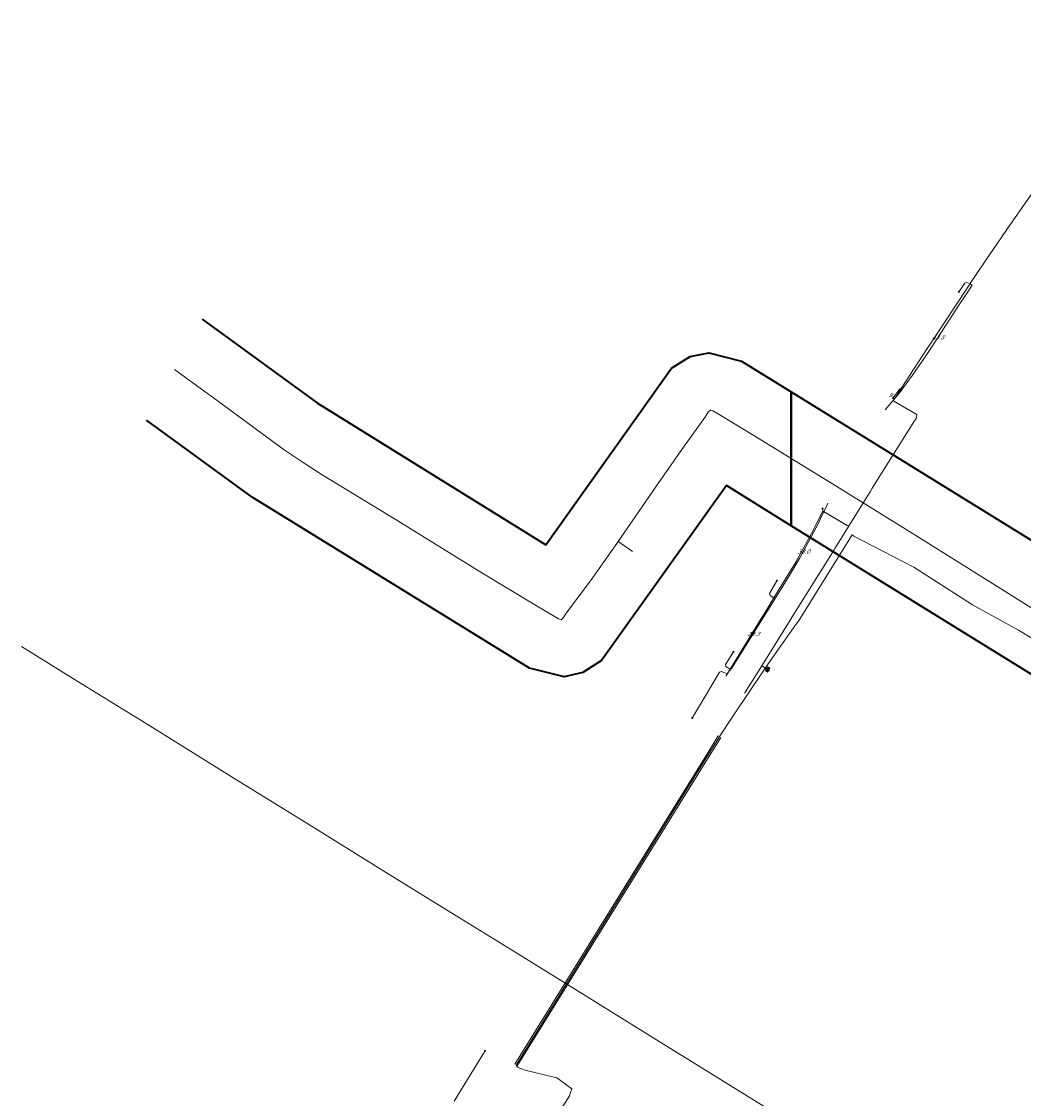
# Model space of a CAD drawing. Header units: metres. Extents: x 124576 to 133557, y 395865 to 402386.
# Tile 186 of 256: x 126392 to 126742, y 401484 to 401860. Entities that reach past the tile are written whole.
import ezdxf
from ezdxf.enums import TextEntityAlignment as Align

# ---------------------------------------------------------------- set-up
doc = ezdxf.new("R2010")
doc.units = ezdxf.units.M
doc.header["$MEASUREMENT"] = 0
for name, color, linetype, lineweight, true_color in [('LG_AanduidingEisVoorzorgsmaatregel', 7, 'Continuous', 40, 0xf7284a), ('LG_buisleidingGevaarlijkeInhoud_NV_Nederlandse_Gasunie_West', 7, 'Continuous', 13, 0xff9b00), ('LG_Datatransport_Rijkswaterstaat_Zuid-Nederland', 5, 'Continuous', 13, 0x0000ff), ('LG_Laag_Spanning', 7, 'Continuous', 13, 0x960000), ('LG_Laag_Spanning_Enexis_Netbeheer_BV', 7, 'Continuous', 13, 0x960000), ('LG_overig_NV_Nederlandse_Gasunie_West', 7, 'Continuous', 13, 0xff9b00)]:
    doc.layers.add(name, color=color, linetype=linetype, lineweight=lineweight, true_color=true_color)
for name, color, linetype, lineweight in [('LG_Laag_Spanning_P_Enexis_Netbeheer_BV', 7, 'Continuous', 0), ('LG_n00003_Spitters_Electrotechniek_BV', 7, 'Continuous', 13), ('MV_Laag_Spanning', 7, 'Continuous', 0), ('MV_Laag_Spanning_lijn', 7, 'Continuous', 0), ('MV_Laag_Spanning_pijl', 7, 'Continuous', 0)]:
    doc.layers.add(name, color=color, linetype=linetype, lineweight=lineweight)
doc.styles.add('Klic_Annotatie', font='verdanai.ttf', dxfattribs={"oblique": 20, "height": 1.4})

# ---------------------------------------------------------------- blocks, each defined once
blk = doc.blocks.new('Mof')
at = {"layer": 'LG_Laag_Spanning_P_Enexis_Netbeheer_BV'}
h = blk.add_hatch(color=256, dxfattribs=at)
edge = h.paths.add_edge_path()
edge.add_arc((0, 0), 2, 0, 360)
blk = doc.blocks.new('DeliveryPoint')
at = {"layer": 'LG_Laag_Spanning_P_Enexis_Netbeheer_BV', "flags": 128}
blk.add_lwpolyline([(-3.7, -2.5), (3.8, -2.5), (3.8, 2.5), (-3.7, 2.5), (-3.7, -2.5)], close=True, dxfattribs=at)
blk.add_lwpolyline([(-3.7, 2.5), (-3.7, 2.2), (0, 0), (3.8, 2.2)], dxfattribs=at)
blk = doc.blocks.new('Streetlight')
at = {"layer": 'LG_Laag_Spanning_P_Enexis_Netbeheer_BV'}
for p, q in [((-1.8, 1.8), (-1.1, 1.1)), ((0, 2.5), (0, 1.5)), ((1.8, 1.8), (1.1, 1.1)), ((-1.1, -1.1), (-1.8, -1.8)), ((0, -1.5), (0, -2.5)), ((1.1, -1.1), (1.8, -1.8))]:
    blk.add_line(p, q, dxfattribs=at)
at = {"layer": 'LG_Laag_Spanning_P_Enexis_Netbeheer_BV', "flags": 128}
for points in [[(-2.5, 0), (-1.5, 0)], [(1.5, 0), (2.5, 0)]]:
    blk.add_lwpolyline(points, dxfattribs=at)
at = {"layer": 'LG_Laag_Spanning_P_Enexis_Netbeheer_BV'}
blk.add_circle((0, 0), 1.5, dxfattribs=at)
blk = doc.blocks.new('Aansluitkast_1')
at = {"layer": 'LG_Laag_Spanning_P_Enexis_Netbeheer_BV'}
for p, q in [((-2.5, 2.5), (2.5, 2.5)), ((0, -2.5), (0, 2.5))]:
    blk.add_line(p, q, dxfattribs=at)
at = {"layer": 'LG_Laag_Spanning_P_Enexis_Netbeheer_BV', "flags": 128}
blk.add_lwpolyline([(-5, -5), (5, -5), (5, 5), (-5, 5), (-5, -5)], close=True, dxfattribs=at)
blk = doc.blocks.new('m_pijl')
at = {"layer": 'MV_Laag_Spanning_pijl'}
blk.add_hatch(color=7, dxfattribs=at).paths.add_polyline_path([(-1, -0.3), (-1, 0), (-1, 0.3), (0, 0)])
at = {"layer": 'MV_Laag_Spanning_pijl', "flags": 128}
blk.add_lwpolyline([(-1, 0), (-1, 0.3), (0, 0), (-1, -0.3), (-1, 0)], close=True, dxfattribs=at)

msp = doc.modelspace()

# ---------------------------------------------------------------- linework, layer by layer
at = {"layer": 'LG_AanduidingEisVoorzorgsmaatregel', "flags": 128}
for points in [[(126454.66, 401755.89), (126494.89, 401726.6), (126574.72, 401677.08), (126618.66, 401738.8), (126625.19, 401742.82), (126631.68, 401744.11), (126643.13, 401741.18), (126660.45, 401730.47), (126660.45, 401683.71), (126637.8, 401697.72), (126594.14, 401636.61), (126587.64, 401632.35), (126581.1, 401630.89), (126569.02, 401633.9), (126472.08, 401693.74), (126435.19, 401720.62)], [(126983.11, 401491.11), (126971.88, 401491.11), (126660.45, 401683.71), (126660.45, 401730.47), (127001.43, 401519.73)], [(126983.11, 401491.11), (126971.88, 401491.11), (126660.45, 401683.71), (126660.45, 401730.47), (127001.43, 401519.73)]]:
    msp.add_lwpolyline(points, dxfattribs=at)
at = {"layer": 'LG_buisleidingGevaarlijkeInhoud_NV_Nederlandse_Gasunie_West'}
msp.add_line((126579.18, 401651.13), (126570.48, 401656.26), dxfattribs=at)
at = {"layer": 'LG_buisleidingGevaarlijkeInhoud_NV_Nederlandse_Gasunie_West', "flags": 128}
for points in [[(126570.48, 401656.26), (126552.34, 401667.27), (126522.46, 401685.73), (126496.59, 401701.52), (126489.9, 401705.8), (126483.34, 401710.27), (126460.37, 401727.13), (126444.94, 401738.28)], [(126631.46, 401723.44), (126630.57, 401721.91), (126622.23, 401710.35), (126613.38, 401697.66), (126599.79, 401677.85)], [(126633.13, 401723.85), (126632.28, 401724.12), (126631.46, 401723.44)], [(126990.57, 401502.77), (126974.09, 401512.97), (126960.5, 401521.51), (126906, 401555.03), (126851.6, 401588.85), (126824.42, 401605.66), (126797.14, 401622.39), (126753.57, 401649.35), (126746.01, 401653.91), (126702.16, 401681.41), (126674.94, 401698.35), (126646.85, 401715.64), (126635.83, 401722.3), (126633.13, 401723.85)], [(126599.79, 401677.85), (126590.28, 401664.46), (126581.84, 401653.14), (126580.88, 401651.58)], [(126580.88, 401651.58), (126580.07, 401650.86), (126579.18, 401651.13)]]:
    msp.add_lwpolyline(points, dxfattribs=at)
at = {"layer": 'LG_Datatransport_Rijkswaterstaat_Zuid-Nederland', "flags": 128}
msp.add_lwpolyline([(126391.52, 401641.53), (126409.7, 401630.2), (126435.4, 401614.3), (126466.6, 401594.9), (126492.1, 401579.1), (126517.2, 401563.6), (126541.5, 401548.5), (126564.2, 401534.5), (126587.5, 401520.1), (126611, 401505.5), (126634.5, 401491), (126655, 401478.2)], dxfattribs=at)
msp.add_lwpolyline([(126391.52, 401641.53), (126409.7, 401630.2), (126435.4, 401614.3), (126466.6, 401594.9), (126492.1, 401579.1), (126517.2, 401563.6), (126541.5, 401548.5), (126564.2, 401534.5), (126587.5, 401520.1), (126611, 401505.5), (126634.5, 401491), (126655, 401478.2)], dxfattribs=at)
msp.add_lwpolyline([(126391.52, 401641.53), (126409.7, 401630.2), (126435.4, 401614.3), (126466.6, 401594.9), (126492.1, 401579.1), (126517.2, 401563.6), (126541.5, 401548.5), (126564.2, 401534.5), (126587.5, 401520.1), (126611, 401505.5), (126634.5, 401491), (126655, 401478.2)], dxfattribs=at)
at = {"layer": 'LG_Laag_Spanning', "flags": 128}
msp.add_lwpolyline([(126652.15, 401632.58), (126652.15, 401632.58), (126652.15, 401632.58), (126652.16, 401632.58), (126652.16, 401632.58), (126652.16, 401632.58), (126652.16, 401632.58), (126652.16, 401632.58), (126653.01, 401633.94), (126653.01, 401633.94), (126653.01, 401633.94), (126653.01, 401633.95), (126653.01, 401633.95), (126653.01, 401633.95), (126653.01, 401633.95), (126653.01, 401633.95), (126653.01, 401633.95), (126653.01, 401633.95), (126653, 401633.95), (126653, 401633.95), (126653, 401633.96), (126652.32, 401634.38), (126652.32, 401634.38), (126652.32, 401634.38), (126652.32, 401634.38), (126652.32, 401634.38), (126652.32, 401634.38), (126652.32, 401634.38), (126652.31, 401634.38), (126652.31, 401634.38), (126652.31, 401634.38), (126652.31, 401634.38), (126652.31, 401634.38), (126652.31, 401634.38), (126651.46, 401633.02), (126651.46, 401633.02), (126651.46, 401633.02), (126651.46, 401633.01), (126651.46, 401633.01), (126651.46, 401633.01), (126651.46, 401633.01), (126651.46, 401633.01), (126651.46, 401633.01), (126651.46, 401633.01), (126651.46, 401633.01), (126651.47, 401633), (126651.47, 401633), (126652.15, 401632.58), (126652.15, 401632.58), (126652.15, 401632.58), (126652.15, 401632.58), (126652.15, 401632.58), (126652.15, 401632.58)], dxfattribs=at)
at = {"layer": 'LG_Laag_Spanning_Enexis_Netbeheer_BV'}
for p, q in [((126696.29, 401727.31), (126704.39, 401722.54)), ((126671.53, 401688.71), (126671.43, 401689.72)), ((126680.01, 401683.76), (126671.75, 401688.69)), ((126680.67, 401683.76), (126675.92, 401676.1)), ((126680.86, 401684.05), (126680.67, 401683.76)), ((126675.92, 401676.1), (126675.7, 401675.75)), ((126650.18, 401634.71), (126651.87, 401633.66))]:
    msp.add_line(p, q, dxfattribs=at)
at = {"layer": 'LG_Laag_Spanning_Enexis_Netbeheer_BV', "flags": 128}
for points in [[(126795.82, 401870.18), (126783.48, 401853.71), (126782.65, 401852.58), (126781.25, 401850.69), (126768.07, 401832.85), (126767.25, 401831.72), (126755.32, 401815.12), (126753.47, 401812.54), (126752.66, 401811.4), (126737.91, 401790.27), (126737.51, 401789.69), (126737.12, 401789.11), (126729.56, 401778.02)], [(126795.82, 401870.18), (126783.48, 401853.71), (126782.65, 401852.58), (126781.25, 401850.69), (126768.07, 401832.85), (126767.25, 401831.72), (126755.32, 401815.12), (126753.47, 401812.54), (126752.66, 401811.4), (126737.91, 401790.27), (126737.51, 401789.69)], [(126795.82, 401870.18), (126783.48, 401853.71), (126782.65, 401852.58), (126781.25, 401850.69), (126768.07, 401832.85), (126767.25, 401831.72), (126755.32, 401815.12), (126753.47, 401812.54), (126752.66, 401811.4), (126737.91, 401790.27), (126737.51, 401789.69)], [(126737.51, 401789.69), (126737.12, 401789.11), (126729.56, 401778.02), (126723.14, 401768.58), (126722.96, 401768.32), (126722.36, 401767.42), (126708.73, 401746.86), (126707.96, 401745.69), (126698.92, 401731.69), (126696.87, 401728.5), (126696.46, 401728.03), (126696.26, 401727.51), (126696.29, 401727.31), (126704.39, 401722.54), (126704.1, 401721.26), (126704.07, 401721.21), (126703.36, 401720.01), (126688.77, 401696.79), (126688.03, 401695.61), (126680.86, 401684.05)], [(126737.51, 401789.69), (126737.12, 401789.11), (126729.56, 401778.02)], [(126729.56, 401778.02), (126723.14, 401768.58), (126722.96, 401768.32), (126722.36, 401767.42), (126708.73, 401746.86), (126707.96, 401745.69), (126698.92, 401731.69), (126696.87, 401728.5), (126696.46, 401728.03), (126696.26, 401727.51), (126696.29, 401727.31), (126704.39, 401722.54), (126704.1, 401721.26), (126704.07, 401721.21), (126703.36, 401720.01), (126688.77, 401696.79), (126688.03, 401695.61), (126680.86, 401684.05), (126680.67, 401683.76), (126675.92, 401676.1)], [(126729.56, 401778.02), (126723.14, 401768.58), (126722.96, 401768.32), (126722.36, 401767.42), (126708.73, 401746.86), (126707.96, 401745.69), (126698.92, 401731.69), (126696.87, 401728.5), (126696.46, 401728.03), (126696.26, 401727.51), (126696.29, 401727.31)], [(126722.96, 401768.32), (126721.87, 401768.76), (126721.12, 401768.53), (126719.06, 401765.49)], [(126698.92, 401731.69), (126698.37, 401731.57), (126696.02, 401728.3)], [(126696.29, 401727.31), (126699.92, 401725.17), (126704.39, 401722.54)], [(126696.29, 401727.31), (126699.92, 401725.17), (126704.39, 401722.54)], [(126696.29, 401727.31), (126699.92, 401725.17), (126704.39, 401722.54)], [(126704.39, 401722.54), (126704.1, 401721.26), (126704.07, 401721.21), (126703.36, 401720.01), (126688.77, 401696.79), (126688.03, 401695.61), (126680.86, 401684.05)], [(126680.86, 401684.05), (126680.67, 401683.76), (126680.15, 401683.65), (126680.01, 401683.76), (126671.75, 401688.69), (126671.53, 401688.71), (126671.39, 401688.56), (126667.58, 401681.03), (126666.65, 401679.27), (126663.17, 401672.9), (126662.16, 401671.17), (126654.44, 401658.55), (126651.23, 401653.31), (126654.44, 401658.55), (126651.23, 401653.31), (126650.19, 401651.6), (126639.12, 401633.58), (126638.14, 401631.98), (126637.7, 401631.26), (126639.12, 401633.58), (126638.14, 401631.98), (126637.7, 401631.26)], [(126671.75, 401688.69), (126671.53, 401688.71), (126671.39, 401688.56), (126667.58, 401681.03), (126666.65, 401679.27), (126663.17, 401672.9), (126662.16, 401671.17), (126654.44, 401658.55), (126651.23, 401653.31), (126650.19, 401651.6), (126639.12, 401633.58), (126638.14, 401631.98), (126637.7, 401631.26)], [(126680.01, 401683.76), (126675.88, 401686.22), (126671.75, 401688.69)], [(126680.01, 401683.76), (126675.88, 401686.22), (126671.75, 401688.69)], [(126680.86, 401684.05), (126680.67, 401683.76), (126675.92, 401676.1), (126675.7, 401675.75)], [(126680.01, 401683.76), (126680.15, 401683.65), (126680.67, 401683.76)], [(126675.92, 401676.1), (126675.7, 401675.75), (126675.45, 401675.34), (126660.84, 401651.84), (126660.1, 401650.65), (126650.18, 401634.71), (126644.27, 401625.24), (126650.18, 401634.71), (126644.27, 401625.24)], [(126675.7, 401675.75), (126675.45, 401675.34), (126660.84, 401651.84), (126660.1, 401650.65), (126650.18, 401634.71), (126644.27, 401625.24)], [(126675.7, 401675.75), (126675.45, 401675.34), (126660.84, 401651.84), (126660.1, 401650.65), (126650.18, 401634.71), (126644.27, 401625.24)], [(126654.44, 401658.55), (126653.11, 401659.36), (126652.93, 401660.06), (126655.47, 401664.5)], [(126639.12, 401633.58), (126637.67, 401634.49), (126637.51, 401635.17), (126640.3, 401639.61)], [(126638.14, 401631.98), (126636.14, 401632.79), (126635.42, 401632.54), (126625.9, 401616.49)], [(126542.71, 401482.59), (126553.25, 401499.78), (126553.45, 401500.12)], [(126542.71, 401482.59), (126553.25, 401499.78), (126553.45, 401500.12)]]:
    msp.add_lwpolyline(points, dxfattribs=at)
at = {"layer": 'LG_n00003_Spitters_Electrotechniek_BV'}
for p, q in [((126681.76, 401680.55), (126663.04, 401650.4)), ((126682.35, 401680.01), (126681.76, 401680.55)), ((126696.04, 401672.95), (126682.35, 401680.01)), ((126703.34, 401669.23), (126696.04, 401672.95)), ((126723.77, 401656.1), (126703.34, 401669.23)), ((126739.89, 401647.16), (126723.77, 401656.1)), ((126663.04, 401650.4), (126662.12, 401649.18)), ((126662.12, 401649.18), (126652.4, 401635.38)), ((126838, 401587.78), (126739.89, 401647.16)), ((126652.4, 401635.38), (126650.7, 401632.85)), ((126650.7, 401632.85), (126640.39, 401617.6)), ((126639.5, 401616.23), (126635.43, 401610)), ((126640.39, 401617.6), (126639.5, 401616.23)), ((126630.01, 401602.2), (126634.98, 401610.21)), ((126635.4, 401609.95), (126630.44, 401601.94)), ((126630.86, 401601.67), (126635.83, 401609.68)), ((126635.43, 401610), (126635.4, 401609.95)), ((126563.91, 401495.44), (126630.01, 401602.2)), ((126630.44, 401601.94), (126564.33, 401495.18)), ((126564.76, 401494.92), (126630.86, 401601.67)), ((126564.33, 401495.18), (126564.32, 401495.11)), ((126564.32, 401495.11), (126564.79, 401494.42)), ((126564.79, 401494.42), (126566.21, 401493.87)), ((126566.21, 401493.87), (126567.53, 401493.43)), ((126567.53, 401493.43), (126578.61, 401490.66)), ((126578.61, 401490.66), (126583.81, 401486.86)), ((126582.99, 401484.46), (126562.16, 401451.71)), ((126583.39, 401485.56), (126582.99, 401484.46)), ((126583.81, 401486.86), (126583.39, 401485.56))]:
    msp.add_line(p, q, dxfattribs=at)
at = {"layer": 'LG_overig_NV_Nederlandse_Gasunie_West', "flags": 128}
msp.add_lwpolyline([(126605.03, 401674.7), (126600.01, 401678.15), (126599.01, 401676.76)], dxfattribs=at)
at = {"layer": 'MV_Laag_Spanning_lijn'}
for p, q in [((126722.96, 401768.32), (126723.72, 401767.84)), ((126698.92, 401731.69), (126699.29, 401731.46)), ((126654.83, 401658.31), (126654.44, 401658.55)), ((126654.44, 401658.55), (126654.83, 401658.31)), ((126639.12, 401633.58), (126639.39, 401633.41))]:
    msp.add_line(p, q, dxfattribs=at)
at = {"layer": 'MV_Laag_Spanning_pijl', "flags": 128}
for points in [[(126723.72, 401767.84), (126721.66, 401764.74), (126718.8, 401760.44), (126715.85, 401755.96), (126714.48, 401753.87), (126713.04, 401751.64), (126710.59, 401747.83), (126708.74, 401745.02), (126705.18, 401739.73), (126702.86, 401736.33), (126700.67, 401733.28), (126699.29, 401731.46)], [(126693.25, 401724.27), (126695.31, 401726.59), (126695.83, 401727.2), (126696.38, 401727.85), (126696.93, 401728.52), (126697.83, 401729.61), (126698.19, 401730.07), (126699.02, 401731.12), (126699.15, 401731.29), (126699.21, 401731.36), (126699.29, 401731.46)], [(126673.21, 401691.65), (126672.16, 401689.32), (126671.19, 401687.23), (126670.23, 401685.24), (126669.71, 401684.16), (126668.39, 401681.54), (126666.56, 401678.07), (126664.88, 401675.02), (126663.44, 401672.5), (126662.14, 401670.28), (126661.11, 401668.55), (126659.71, 401666.19), (126657.5, 401662.63), (126655.18, 401658.87), (126654.89, 401658.41), (126654.83, 401658.31)], [(126654.83, 401658.31), (126647.54, 401646.55), (126645.4, 401643.1), (126642.53, 401638.48), (126640.4, 401635.03), (126639.39, 401633.41)]]:
    msp.add_lwpolyline(points, dxfattribs=at)

# ---------------------------------------------------------------- block references
at = {"layer": 'LG_Laag_Spanning_P_Enexis_Netbeheer_BV'}
for name, p, xscale, yscale, zscale, rotation in [('Mof', (126737.51, 401789.69), 0.1, 0.1, 0.1, 359), ('Mof', (126729.56, 401778.02), 0.1, 0.1, 0.1, 359), ('Streetlight', (126719.06, 401765.49), 0.1, 0.1, 0.1, 124), ('Streetlight', (126696.02, 401728.3), 0.1, 0.1, 0.1, 122), ('Streetlight', (126671.43, 401689.72), 0.1, 0.1, 0.1, 265), ('Mof', (126680.86, 401684.05), 0.1, 0.1, 0.1, 359), ('Mof', (126675.7, 401675.75), 0.1, 0.1, 0.1, 359), ('Mof', (126675.92, 401676.1), 0.1, 0.1, 0.1, 359), ('Streetlight', (126655.47, 401664.5), 0.1, 0.1, 0.1, 300.0000000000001), ('Streetlight', (126640.3, 401639.61), 0.09999999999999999, 0.09999999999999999, 0.09999999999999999, 302), ('Mof', (126637.7, 401631.26), 0.1, 0.1, 0.1, 359), ('DeliveryPoint', (126651.87, 401633.66), 0.1, 0.1, 0.1, 32), ('Mof', (126644.27, 401625.24), 0.1, 0.1, 0.1, 359), ('Mof', (126644.27, 401625.24), 0.1, 0.1, 0.1, 359), ('Streetlight', (126625.9, 401616.49), 0.09999999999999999, 0.09999999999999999, 0.09999999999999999, 121), ('Streetlight', (126553.45, 401500.12), 0.09999999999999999, 0.09999999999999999, 0.09999999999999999, 302)]:
    msp.add_blockref(name, p, dxfattribs=dict(at, xscale=xscale, yscale=yscale, zscale=zscale, rotation=rotation))
at = {"layer": 'LG_Laag_Spanning_P_Enexis_Netbeheer_BV', "xscale": 0.1, "yscale": 0.1, "zscale": 0.1}
for name, p in [('Mof', (126722.96, 401768.32)), ('Mof', (126698.92, 401731.69)), ('Mof', (126671.53, 401688.71)), ('Mof', (126654.44, 401658.55)), ('Mof', (126650.18, 401634.71)), ('Mof', (126638.14, 401631.98)), ('Mof', (126639.12, 401633.58)), ('Aansluitkast_1', (126652.23, 401633.48))]:
    msp.add_blockref(name, p, dxfattribs=at)
at = {"layer": 'MV_Laag_Spanning_pijl'}
for p, xscale, yscale, zscale, rotation in [((126699, 401731), 0.1, 0.1, 0.1, 52.00000000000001), ((126699, 401731), 0.1, 0.1, 0.1, 233), ((126654, 401658), 0.09999999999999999, 0.09999999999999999, 0.09999999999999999, 239), ((126639, 401633), 0.09999999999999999, 0.09999999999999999, 0.09999999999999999, 239)]:
    msp.add_blockref('m_pijl', p, dxfattribs=dict(at, xscale=xscale, yscale=yscale, zscale=zscale, rotation=rotation))

# ---------------------------------------------------------------- texts
at = {"layer": 'MV_Laag_Spanning', "style": 'Klic_Annotatie', "oblique": 20}
for s, p in [('43.8', (126711.68, 401749.53)), ('9.3', (126695.99, 401729.43)), ('38.0', (126664.69, 401674.68)), ('29.3', (126647.12, 401645.86))]:
    msp.add_text(s, height=1.4, rotation=1, dxfattribs=at).set_placement(p, align=Align.MIDDLE_CENTER)

doc.saveas('drawing.dxf')
